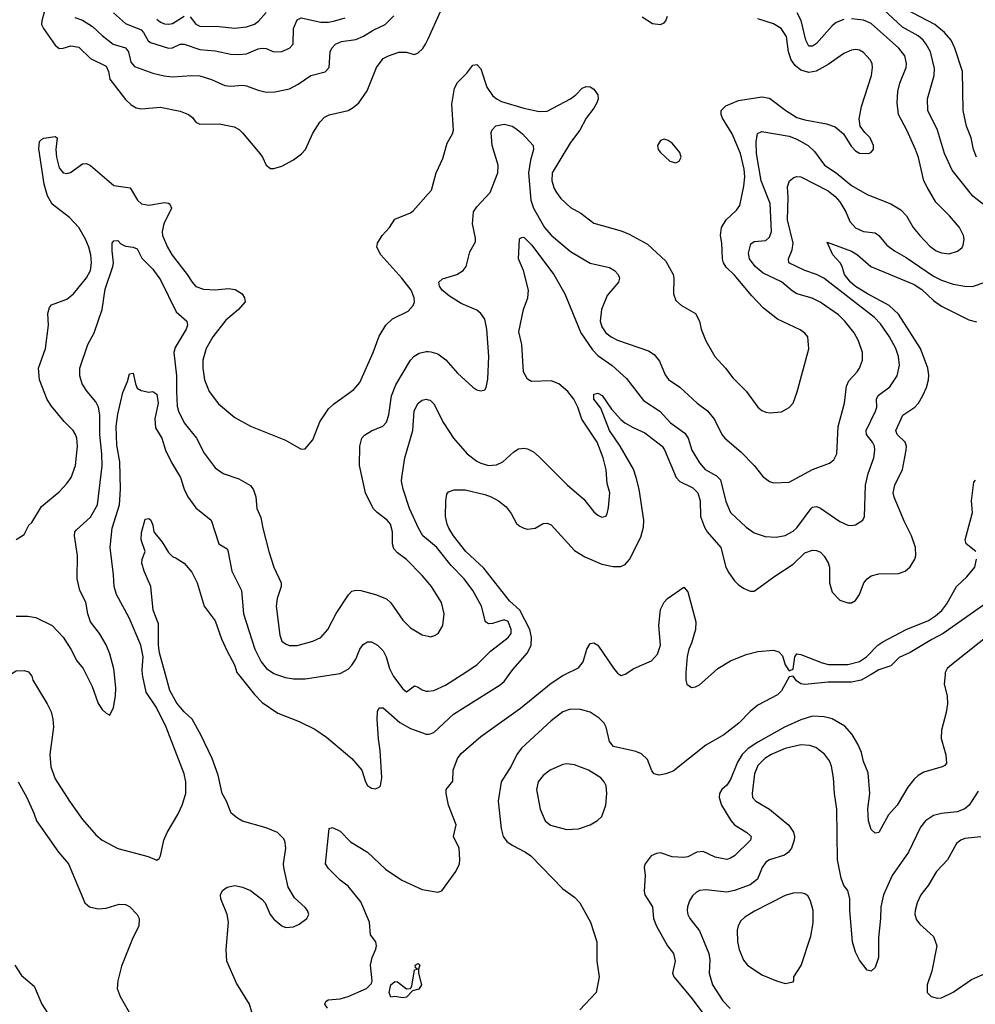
# Model space of a CAD drawing. Header units: inches. Extents: x 1305375 to 1407406, y 744550 to 841633.
# Tile 234 of 256: x 1347908 to 1352804, y 818310 to 823355. Entities that reach past the tile are written whole.
import ezdxf

# ---------------------------------------------------------------- set-up
doc = ezdxf.new("R2010")
doc.units = ezdxf.units.IN
doc.header["$MEASUREMENT"] = 0
for name, color, linetype in [('B3841', 7, 'Continuous'), ('B3842', 7, 'Continuous'), ('B3851', 7, 'Continuous'), ('B3852', 7, 'Continuous')]:
    doc.layers.add(name, color=color, linetype=linetype)

msp = doc.modelspace()

# ---------------------------------------------------------------- linework, layer by layer
at = {"layer": 'B3841', "color": 5}
for points, elevation in [([(1347962.5, 820000), (1347970, 819990.5), (1347975.2, 819970), (1348048.9, 819850), (1348068.4, 819808.4), (1348078, 819770), (1348080.2, 819730), (1348061.5, 819590), (1348067.1, 819527.1), (1348090, 819464.4), (1348162.7, 819350), (1348230, 819256), (1348298.7, 819178.7), (1348330, 819150.3), (1348410, 819108.7), (1348566.3, 819066.3), (1348610, 819047.7), (1348623.2, 819056.8), (1348629.6, 819070.4), (1348646.6, 819150), (1348663, 819190), (1348718.2, 819281.8), (1348739.6, 819330), (1348758.4, 819390), (1348758.9, 819450), (1348751, 819490), (1348658.2, 819730), (1348609.1, 819830), (1348555.4, 819910), (1348538.4, 819990), (1348537.6, 820000)], 1240), ([(1348248.7, 820000), (1348279.1, 819939.1), (1348310, 819851), (1348330, 819821), (1348350, 819802), (1348370, 819792), (1348389, 819830), (1348398, 819890), (1348400.5, 819930), (1348393, 820000)], 1260), ([(1349096.3, 818270), (1349086, 818310), (1349018.5, 818418.5), (1348969.8, 818530), (1348965.8, 818590), (1348978, 818730), (1348970.4, 818770.4), (1348938.5, 818850), (1348937.2, 818870), (1348947.1, 818892.9), (1348970, 818910.3), (1349010, 818918.6), (1349050, 818910.2), (1349090, 818892.6), (1349148.8, 818848.8), (1349165.5, 818830), (1349191.3, 818770), (1349210, 818746.5), (1349250, 818711.8), (1349270, 818703.6), (1349310, 818706.3), (1349340, 818720), (1349379.6, 818750), (1349389.6, 818770), (1349383, 818790), (1349370, 818805.6), (1349315.1, 818855.1), (1349283.1, 818910), (1349261, 819010), (1349259.5, 819030), (1349272.1, 819110), (1349266.6, 819146.6), (1349259.9, 819159.9), (1349228.4, 819190), (1349170, 819213.8), (1349050, 819249), (1349023, 819263), (1348991.6, 819290), (1348967, 819350), (1348944.5, 819390), (1348924.3, 819484.3), (1348893.6, 819570), (1348836, 819690), (1348790.7, 819770.7), (1348750, 819809), (1348713.5, 819853.5), (1348677.8, 819917.8), (1348654.5, 820000)], 1220), ([(1349029, 820000), (1349110, 819897.8), (1349150, 819856.9), (1349230, 819802), (1349339.4, 819759.4), (1349419.1, 819719.1), (1349479, 819679), (1349608.6, 819568.6), (1349660.4, 819510), (1349679.3, 819450), (1349690, 819430.8), (1349710, 819418), (1349730, 819413.4), (1349750, 819422), (1349757, 819430), (1349763.5, 819470), (1349755.3, 819610), (1349746.1, 819670), (1349739, 819770), (1349741.2, 819810), (1349750, 819828.4), (1349770, 819829), (1349854.6, 819754.6), (1349910, 819722.5), (1349990, 819694.6), (1350000, 819694.8)], 1220), ([(1349223.7, 820000), (1349270, 819984.6), (1349310, 819978), (1349370, 819977.5), (1349515.6, 820000)], 1240), ([(1349817.7, 820000), (1349822.9, 819990), (1349870, 819927), (1349890, 819910.6), (1349930, 819941), (1349950, 819935.5), (1349970, 819921.6), (1349990, 819914.4), (1350000, 819915)], 1240), ([(1347900.7, 819450), (1347944.3, 819370), (1347980.2, 819290), (1347993.2, 819250), (1348106.4, 819090), (1348157.1, 819030), (1348242, 818830), (1348264.9, 818810), (1348310, 818799.6), (1348350, 818802.3), (1348417.8, 818822.2), (1348450, 818820.9), (1348470.2, 818810.2), (1348510.2, 818770), (1348519.6, 818750), (1348518, 818710), (1348488, 818650), (1348430, 818505.2), (1348410.3, 818430), (1348407.6, 818390), (1348422.3, 818350), (1348470, 818266)], 1220), ([(1349484.3, 818290), (1349471.9, 818310), (1349475.6, 818324.4), (1349487.8, 818332.2), (1349550, 818338), (1349590, 818350.2), (1349684, 818390), (1349710, 818417.1), (1349713.7, 818430), (1349705.3, 818510), (1349713.7, 818550), (1349731.8, 818591.8), (1349735.7, 818610), (1349731.6, 818630), (1349705.9, 818665.9), (1349699.2, 818730), (1349655.3, 818835.3), (1349590, 818914.6), (1349550, 818946.6), (1349490, 819004.9), (1349475, 819030), (1349494, 819210), (1349510, 819216.3), (1349550, 819196.1), (1349602.8, 819142.8), (1349689.1, 819090), (1349781.7, 819001.7), (1349865.4, 818945.4), (1349970, 818898.3), (1350000, 818893.3)], 1180), ([(1347882.3, 818510), (1347916.9, 818456.9), (1347982.2, 818402.2), (1348021.3, 818310), (1348098.2, 818190)], 1180)]:
    msp.add_lwpolyline(points, dxfattribs=dict(at, elevation=elevation))
at = {"layer": 'B3841', "color": 5, "elevation": 1160}
msp.add_lwpolyline([(1349870, 818342.3), (1349830.4, 818349.6), (1349810, 818346), (1349801.1, 818370), (1349809.4, 818410), (1349830, 818426.7), (1349844.1, 818424.1), (1349890, 818388.4), (1349909.6, 818390.4), (1349917, 818403), (1349930, 818486), (1349946, 818490), (1349936.4, 818496.4), (1349934, 818510), (1349950, 818519.1), (1349958, 818510), (1349950.3, 818490), (1349951.3, 818470), (1349965.8, 818410), (1349952.8, 818387.2), (1349920.7, 818379.3), (1349890, 818345.7)], close=True, dxfattribs=at)
at = {"layer": 'B3842', "color": 5}
for points, elevation in [([(1348034, 823394), (1348020.9, 823350), (1348020.3, 823330), (1348029.2, 823310), (1348090, 823224.4), (1348110, 823207.4), (1348130, 823208.8), (1348170, 823221.1), (1348210, 823213.9), (1348270, 823156.3), (1348350, 823116.3), (1348362.5, 823090), (1348370.2, 823050), (1348450, 822946.9), (1348478.3, 822918.2), (1348504.4, 822904.4), (1348530, 822898.5), (1348630, 822906.7), (1348730, 822886.9), (1348772.7, 822870), (1348793.7, 822853.7), (1348810.2, 822830.3), (1348830, 822819.5), (1348930, 822822.3), (1349006.8, 822806.8), (1349032.7, 822792.7), (1349050, 822775.8), (1349137.6, 822670), (1349152.2, 822650), (1349170.4, 822610.4), (1349193.4, 822593.4), (1349210, 822593), (1349250, 822605.5), (1349310, 822637), (1349351.8, 822668.2), (1349372.6, 822690), (1349410, 822774.4), (1349445.4, 822830), (1349470, 822855.6), (1349492.8, 822867.2), (1349590, 822890.3), (1349615.4, 822904.6), (1349645.1, 822930), (1349688.4, 822990), (1349735.1, 823110), (1349770, 823155.6), (1349797, 823170), (1349850, 823188.2), (1349888.2, 823188.2), (1349930, 823176.9), (1349950, 823185.4), (1349972.6, 823207.4), (1349987.5, 823230), (1350000, 823257.4)], 1320), ([(1348190, 823365.7), (1348230, 823352.6), (1348280.8, 823320.8), (1348330, 823273.5), (1348386.9, 823230), (1348450.5, 823210.5), (1348466.1, 823190), (1348476.9, 823136.9), (1348495.7, 823115.7), (1348590, 823082), (1348648.2, 823068.2), (1348690, 823062), (1348790, 823068.5), (1348830, 823066.8), (1348890, 823048.4), (1348958.8, 823018.8), (1348990, 823014.5), (1349050, 823019.7), (1349070, 823017.2), (1349130, 822994), (1349170, 822984.6), (1349214.9, 822985.1), (1349290, 823000.9), (1349335.3, 823024.7), (1349399.6, 823070), (1349472, 823088), (1349492.9, 823110), (1349498.5, 823190), (1349507.3, 823210), (1349525.1, 823230), (1349556, 823244), (1349630, 823253.6), (1349669.9, 823270.1), (1349718.5, 823301.5), (1349780.4, 823330), (1349825.4, 823374.6)], 1340), ([(1348389.1, 823390), (1348450, 823335.6), (1348530, 823302.6), (1348542.1, 823290), (1348566.6, 823246.6), (1348577.7, 823237.7), (1348670, 823209.4), (1348690, 823211.7), (1348730, 823229.4), (1348750, 823230.1), (1348830, 823203.1), (1348910, 823195.5), (1348990, 823178.5), (1349030, 823176.3), (1349070, 823180.9), (1349130, 823206.5), (1349150, 823210.2), (1349170, 823207.3), (1349210, 823191.1), (1349250, 823192.9), (1349290.5, 823209.5), (1349308.7, 823230), (1349309.9, 823310), (1349330, 823354.3), (1349350, 823364.7), (1349450, 823343), (1349490, 823342.8), (1349521.6, 823350), (1349574.6, 823365.4)], 1360), ([(1348610, 823357.7), (1348630, 823341.9), (1348650, 823334), (1348670, 823331.7), (1348690, 823335.9), (1348750, 823373.9)], 1380), ([(1348781.5, 823370), (1348810, 823331.7), (1348830, 823322.8), (1348930, 823319.6), (1349010, 823311.4), (1349070, 823318.6), (1349110, 823331.9), (1349131.8, 823348.2), (1349170, 823392)], 1380), ([(1347890, 820692), (1347930, 820718), (1347955.1, 820764.9), (1347970, 820778.8), (1348019.5, 820860.5), (1348110, 820935.3), (1348150, 820978.7), (1348172, 821010), (1348193.8, 821070), (1348204.6, 821170), (1348200.8, 821210), (1348194, 821230), (1348181.7, 821250), (1348136.1, 821296.1), (1348070, 821374.7), (1348048.4, 821408.4), (1348008.9, 821510), (1348003.8, 821570), (1348040.4, 821670), (1348055.4, 821790), (1348051.3, 821850), (1348059.8, 821880.3), (1348070, 821894.9), (1348150, 821922.6), (1348184.2, 821950), (1348250, 822032.8), (1348269.8, 822070), (1348276.5, 822110), (1348272.8, 822150), (1348262.4, 822190), (1348245.7, 822230), (1348210.8, 822290), (1348162.2, 822342.2), (1348074.9, 822410), (1348050, 822452), (1348032.6, 822512.6), (1348005.8, 822694.2), (1348009.7, 822730.3), (1348018.9, 822741.1), (1348031.7, 822748.3), (1348090, 822756), (1348100.5, 822750), (1348093.5, 822690), (1348096.4, 822650), (1348110, 822595.8), (1348130, 822570.2), (1348150, 822566.4), (1348168, 822572), (1348230, 822615.8), (1348250, 822618.4), (1348270, 822608), (1348390, 822505.3), (1348473.5, 822493.5), (1348511.1, 822431.1), (1348531.2, 822411.2), (1348570, 822405.4), (1348650, 822418.5), (1348670, 822415.9), (1348677.7, 822410), (1348685, 822390), (1348646.1, 822310), (1348637, 822270), (1348639.1, 822250), (1348665.1, 822190), (1348689.1, 822149.1), (1348766, 822050), (1348791.6, 822010), (1348810, 821988.1), (1348850, 821975), (1348910, 821971.5), (1348978, 821978), (1349012.2, 821972.2), (1349047.3, 821950), (1349058.8, 821930), (1349062.8, 821910), (1349029.1, 821870), (1348964.4, 821815.6), (1348896.9, 821730), (1348862.6, 821670), (1348846.4, 821610), (1348845.4, 821570), (1348855.2, 821510), (1348878, 821450), (1348926.1, 821386.1), (1349010, 821316.5), (1349090, 821272.9), (1349270, 821200.4), (1349350, 821154.8), (1349370, 821156), (1349410, 821202.8), (1349445.9, 821294.1), (1349490, 821360.3), (1349515, 821385), (1349620, 821460), (1349650, 821495.8), (1349719.3, 821650), (1349750, 821733), (1349784, 821790), (1349818.2, 821821.8), (1349897.7, 821862.3), (1349923.5, 821890), (1349929.7, 821910), (1349928.7, 821930), (1349914, 821970), (1349866.3, 822030), (1349757.3, 822150), (1349737.4, 822190), (1349740.5, 822210), (1349765.1, 822250), (1349802.4, 822290), (1349830, 822332.7), (1349910, 822366.4), (1349923.7, 822376.3), (1350000, 822462.5)], 1280), ([(1348393, 820000), (1348390, 820028.7), (1348370, 820105.2), (1348350, 820152), (1348317.2, 820210), (1348271.1, 820270), (1348257.4, 820310), (1348246.9, 820370), (1348216.1, 820430), (1348203.1, 820490), (1348203.5, 820610), (1348188.8, 820710), (1348191.1, 820730), (1348199, 820741), (1348270, 820806.5), (1348306, 820870), (1348330.4, 821069.6), (1348329.4, 821130), (1348318.2, 821230), (1348318.4, 821330), (1348311.7, 821370), (1348297.2, 821397.2), (1348253.3, 821450), (1348227.3, 821490), (1348215.1, 821530), (1348215.8, 821570), (1348256.4, 821690), (1348289.2, 821750.8), (1348330.4, 821869.6), (1348346.4, 821973.6), (1348385.8, 822090), (1348388.8, 822110), (1348381.4, 822170), (1348382.4, 822210), (1348390, 822222), (1348410, 822223), (1348426.6, 822206.6), (1348450, 822194), (1348490, 822188.8), (1348510, 822181.6), (1348533.7, 822133.7), (1348590, 822076.9), (1348630, 822022.3), (1348710, 821857.4), (1348764.4, 821810), (1348767.7, 821790), (1348760.7, 821770), (1348704.2, 821675.8), (1348697.6, 821650), (1348711.8, 821530), (1348711, 821450), (1348715.1, 821375.1), (1348720.9, 821350), (1348751.1, 821290), (1348813.8, 821210), (1348853.6, 821133.6), (1348910, 821059.5), (1348950, 821029), (1349030, 821003.1), (1349090, 820968), (1349106.3, 820946.3), (1349117.4, 820910), (1349122.6, 820850), (1349143.6, 820803.6), (1349152.9, 820750), (1349184, 820630), (1349209.1, 820550), (1349248.1, 820470), (1349248.2, 820450), (1349227.5, 820390), (1349222.3, 820350), (1349241.1, 820201.1), (1349251, 820171), (1349270, 820156.1), (1349288.7, 820148.7), (1349330, 820147.6), (1349409.4, 820170), (1349450, 820190.2), (1349486.6, 820230), (1349528.5, 820311.5), (1349591.5, 820408.5), (1349610, 820426), (1349630, 820432.4), (1349656, 820430), (1349730.8, 820410), (1349787.4, 820387.4), (1349810, 820367.7), (1349870, 820278.4), (1349910, 820239.5), (1349970, 820203.8), (1350000, 820195.7)], 1260), ([(1350000, 820470.6), (1349970, 820507.4), (1349890, 820589.8), (1349843.7, 820623.7), (1349824.4, 820644.4), (1349817.4, 820670), (1349818.5, 820730), (1349807.2, 820770), (1349790.9, 820790.9), (1349738.4, 820830), (1349719.3, 820850), (1349679.8, 820930), (1349648.7, 821071.3), (1349650.8, 821170), (1349661, 821210), (1349673.9, 821226.1), (1349710, 821248), (1349767.6, 821272.4), (1349786.5, 821293.5), (1349799.5, 821330), (1349813, 821427), (1349835.4, 821484.6), (1349910, 821610.4), (1349929.1, 821630.9), (1349953.9, 821646.1), (1349990, 821655.6), (1350000, 821655)], 1260), ([(1348537.6, 820000), (1348535.8, 820024.2), (1348539.8, 820090), (1348528.6, 820150), (1348468.4, 820290), (1348403.5, 820410), (1348392.3, 820450), (1348389, 820511), (1348371.4, 820650), (1348381.3, 820750), (1348419.2, 820870), (1348424.6, 820950), (1348421.7, 821090), (1348405, 821175), (1348401.3, 821270), (1348410, 821334), (1348435.9, 821444.1), (1348459.3, 821500.7), (1348470, 821541), (1348490, 821544.7), (1348500.3, 821490), (1348510, 821466.8), (1348530, 821454.8), (1348570, 821446.8), (1348590, 821450.8), (1348610, 821436), (1348617.4, 821390), (1348600.2, 821310), (1348603.2, 821263.2), (1348636.5, 821210), (1348655.5, 821150), (1348685.4, 821085.4), (1348731.5, 821010), (1348750, 820948.7), (1348770, 820910.3), (1348810, 820853.8), (1348888.9, 820790), (1348927.9, 820670), (1348970, 820643.8), (1348974.4, 820634.4), (1348995, 820530), (1349044.4, 820430), (1349053.7, 820310), (1349111.7, 820130), (1349144.8, 820064.8), (1349172.6, 820030), (1349210, 820004.6), (1349223.7, 820000)], 1240), ([(1350000, 820687.9), (1349974, 820710), (1349950.8, 820750), (1349905.7, 820850), (1349872.9, 820950), (1349864, 820990), (1349865.1, 821010), (1349880.9, 821110), (1349921.7, 821250), (1349929.2, 821350.8), (1349949.7, 821390), (1349970, 821405.3), (1349990, 821410.3), (1350000, 821407.6)], 1240), ([(1348654.5, 820000), (1348623.3, 820110), (1348619, 820150), (1348619, 820259), (1348591.1, 820330), (1348579.1, 820450), (1348545, 820530), (1348534.2, 820570), (1348535.6, 820590), (1348551, 820630), (1348530.9, 820690), (1348532.1, 820727.9), (1348550, 820796), (1348570, 820799.5), (1348580.4, 820790), (1348590, 820764.7), (1348594.9, 820730), (1348638.5, 820678.5), (1348670, 820624.9), (1348690, 820604), (1348710, 820596.3), (1348750, 820570.5), (1348790, 820523.8), (1348816.2, 820470), (1348852.7, 820350), (1348910, 820274), (1348942.5, 820182.5), (1348970, 820119), (1349008.3, 820050), (1349021, 820010), (1349029, 820000)], 1220), ([(1347890, 820298), (1347950, 820299), (1347990, 820291.6), (1348074.4, 820250), (1348130, 820190.4), (1348170.3, 820130), (1348201.3, 820070), (1348233.7, 820030), (1348248.7, 820000)], 1260), ([(1349515.6, 820000), (1349550, 820005.3), (1349590, 820027.4), (1349610, 820047.4), (1349630, 820078.4), (1349650.9, 820130), (1349667.2, 820152.8), (1349690, 820166.3), (1349710, 820167.6), (1349741.1, 820150), (1349770, 820120.3), (1349784.5, 820090), (1349802.2, 820030), (1349817.7, 820000)], 1240), ([(1347858.9, 820000), (1347890, 820018.9), (1347930, 820020.9), (1347952.6, 820012.6), (1347962.5, 820000)], 1240)]:
    msp.add_lwpolyline(points, dxfattribs=dict(at, elevation=elevation))
at = {"layer": 'B3851', "color": 5}
for points, elevation in [([(1350000, 819915), (1350030, 819917), (1350090, 819944.7), (1350173.9, 820000)], 1240), ([(1350000, 819694.8), (1350010, 819695), (1350030, 819702.3), (1350130, 819796), (1350370, 819947.3), (1350390, 819964.3), (1350415.4, 820000)], 1220), ([(1350000, 818893.3), (1350050, 818885), (1350070, 818891.3), (1350142.9, 818990), (1350160.7, 819030), (1350163.1, 819050), (1350159.4, 819110), (1350130.8, 819170), (1350144.2, 819230), (1350104.9, 819330), (1350091.9, 819390), (1350092.9, 819410), (1350126.6, 819453.4), (1350128.6, 819510), (1350150, 819569.5), (1350170, 819594.5), (1350270, 819681.6), (1350473.3, 819826.7), (1350630, 819955.5), (1350690, 819995.1), (1350700.1, 820000)], 1180), ([(1352269.5, 820000), (1352218, 819970), (1352170, 819960.5), (1352050, 819960.4), (1351930, 819948.5), (1351910, 819952.7), (1351887.1, 819967.1), (1351870, 819991.8), (1351850, 819987.1), (1351810, 819916.2), (1351790, 819896.2), (1351690, 819842.3), (1351650.1, 819809.9), (1351591.9, 819750), (1351515.8, 819690), (1351422.5, 819637.5), (1351255.7, 819504.3), (1351218.4, 819490), (1351184.2, 819484.2), (1351158.2, 819490), (1351146.2, 819506.2), (1351124.8, 819564.8), (1351093.7, 819593.7), (1351064.7, 819604.7), (1350950, 819631.2), (1350930, 819656.4), (1350911.9, 819730), (1350901.9, 819750), (1350876.5, 819776.5), (1350830, 819806), (1350780.7, 819820.7), (1350730, 819822.4), (1350690, 819807.9), (1350630, 819762), (1350478.6, 819621.4), (1350455.5, 819590), (1350425, 819530), (1350374.5, 819450), (1350358.9, 819350), (1350374.5, 819210), (1350385.3, 819170), (1350404.3, 819144.3), (1350430, 819125.5), (1350499.3, 819090), (1350525.8, 819070), (1350690, 818901), (1350750, 818858.5), (1350776.8, 818830), (1350832.7, 818730), (1350864.1, 818630), (1350863.8, 818530), (1350876.9, 818450), (1350861.3, 818370), (1350778.2, 818281.8)], 1180), ([(1350980.3, 820000), (1350990, 819994.4), (1351004.7, 820000)], 1180), ([(1352648.4, 820000), (1352644.7, 819950), (1352660.2, 819890), (1352660.7, 819850), (1352654.7, 819805.3), (1352630, 819714), (1352628.6, 819671.4), (1352651.8, 819588.2), (1352655.4, 819544.6), (1352647, 819533), (1352633.9, 819526.1), (1352539.9, 819500.1), (1352510, 819482.4), (1352490, 819464.2), (1352457.7, 819422.3), (1352402.4, 819330), (1352359.5, 819280.5), (1352310, 819189.4), (1352290, 819186), (1352270, 819205.2), (1352256.8, 819250), (1352252.2, 819312.2), (1352263.9, 819390), (1352255.3, 819495.3), (1352230, 819554), (1352220.5, 819600.5), (1352202.1, 819642.1), (1352172, 819692), (1352134.5, 819734.5), (1352070, 819772.1), (1352030, 819782.3), (1351970, 819785.9), (1351910, 819767), (1351826.5, 819730), (1351690, 819653.7), (1351640.3, 819619.7), (1351610, 819589.1), (1351585.8, 819550), (1351550, 819461.1), (1351530, 819432.9), (1351504.7, 819410), (1351493.2, 819390), (1351491.1, 819370), (1351503.5, 819330), (1351551.1, 819251.1), (1351570.2, 819230), (1351633.7, 819190), (1351650, 819174.9), (1351654.6, 819170), (1351651.5, 819150), (1351570, 819070.9), (1351550, 819058.4), (1351530, 819052.5), (1351470, 819063.7), (1351410, 819092.4), (1351377.3, 819090), (1351330, 819065.8), (1351310, 819061.2), (1351250, 819066.2), (1351190, 819085.3), (1351170, 819082.3), (1351143.8, 819070), (1351112.2, 819030), (1351107.5, 819012.5), (1351111.5, 818970), (1351107.5, 818890), (1351111.2, 818870), (1351150.1, 818810), (1351155.3, 818750), (1351169.7, 818709.7), (1351227.2, 818610), (1351257.4, 818570), (1351266.5, 818530), (1351252.6, 818470), (1351259, 818450), (1351346.8, 818346.8), (1351415, 818255)], 1220), ([(1351320.7, 820000), (1351320.8, 819970), (1351326.2, 819950), (1351350, 819932.7), (1351370, 819936.3), (1351390, 819947.4), (1351450.1, 820000)], 1180), ([(1352818.9, 819401.1), (1352771.5, 819330), (1352750, 819312.2), (1352710, 819295.8), (1352630, 819288.1), (1352590, 819276.8), (1352548.5, 819250), (1352522.2, 819217.8), (1352462, 819090), (1352378.1, 818970), (1352334, 818870), (1352320.2, 818810), (1352318.6, 818750), (1352307.1, 818650), (1352308.4, 818550), (1352290, 818499), (1352270, 818479), (1352250, 818484), (1352210, 818535.1), (1352190, 818576), (1352174.8, 818630), (1352161.6, 818790), (1352160.9, 818850), (1352150, 818892.7), (1352130, 818919.3), (1352116.3, 818956.3), (1352097.4, 819050), (1352094, 819310), (1352082.5, 819390), (1352077.2, 819470), (1352067.4, 819530), (1352057.3, 819557.3), (1352031.5, 819591.5), (1351986.1, 819626.1), (1351956.3, 819636.3), (1351910, 819639.1), (1351830, 819620.6), (1351758, 819590), (1351724.5, 819570), (1351690, 819532.8), (1351672.1, 819490), (1351660.6, 819390), (1351662.8, 819370), (1351678.4, 819350), (1351750, 819309.3), (1351848.3, 819228.3), (1351871.5, 819191.5), (1351876.9, 819170), (1351876.3, 819150), (1351861.5, 819110), (1351847.1, 819090), (1351826.7, 819073.3), (1351750, 819050.6), (1351730, 819038.8), (1351710.9, 819010), (1351688.4, 818951.6), (1351650, 818922.5), (1351570, 818892.5), (1351530, 818884.1), (1351423.8, 818896.2), (1351390, 818892.1), (1351375, 818885), (1351354.1, 818865.9), (1351339.7, 818840.3), (1351329.1, 818810), (1351327.9, 818790), (1351330.3, 818770), (1351341.1, 818750), (1351390, 818686.4), (1351437.8, 818570), (1351443.2, 818536.8), (1351439.7, 818470), (1351457.8, 818410), (1351510, 818326.9), (1351548, 818288)], 1240), ([(1352831.3, 819168.7), (1352750, 819158.7), (1352729, 819151), (1352706.9, 819133.1), (1352660.8, 819050), (1352605.5, 818990), (1352561.8, 818918.2), (1352525, 818870), (1352505, 818830), (1352494.7, 818790), (1352494.3, 818770), (1352502.4, 818742.4), (1352519.9, 818719.9), (1352590, 818656.3), (1352605.7, 818610), (1352581.1, 818478.9), (1352557.1, 818410), (1352557.3, 818370), (1352578, 818350), (1352610, 818340.5), (1352630, 818343), (1352690, 818372.7), (1352783.3, 818436.7), (1352908.1, 818491.9)], 1260)]:
    msp.add_lwpolyline(points, dxfattribs=dict(at, elevation=elevation))
for points, elevation in [([(1350710, 819541.4), (1350690, 819538.3), (1350625.2, 819510), (1350590, 819482.4), (1350564.8, 819450), (1350555.3, 819410), (1350573.9, 819310), (1350600.2, 819250), (1350627.7, 819227.7), (1350710, 819205.3), (1350770, 819209.4), (1350830, 819229.2), (1350868.5, 819251.5), (1350890, 819272.2), (1350910.6, 819330), (1350915.2, 819390), (1350912.2, 819430), (1350902.2, 819450), (1350884.5, 819470), (1350822.6, 819510), (1350750, 819537.3)], 1220), ([(1351910, 818881.3), (1351870, 818879.1), (1351830, 818867.4), (1351672.5, 818787.5), (1351623.5, 818756.5), (1351602.4, 818737.6), (1351588.5, 818711.5), (1351584.2, 818690), (1351585.6, 818630), (1351594.4, 818590), (1351616.1, 818536.1), (1351637, 818510), (1351710, 818461.3), (1351784.7, 818430), (1351830, 818416.3), (1351870, 818424.7), (1351874, 818430), (1351874, 818450), (1351911.6, 818508.4), (1351960.9, 818659.1), (1351972.8, 818727.2), (1351973.6, 818790), (1351960, 818840), (1351944.8, 818864.8), (1351930, 818875.6)], 1260)]:
    msp.add_lwpolyline(points, close=True, dxfattribs=dict(at, elevation=elevation))
at = {"layer": 'B3852', "color": 5}
for points, elevation in [([(1352890, 822373.8), (1352790.9, 822450.9), (1352684.8, 822584.8), (1352645.4, 822670), (1352609.8, 822790), (1352560.6, 822890), (1352559.5, 822950), (1352592.2, 823070), (1352594.3, 823105.7), (1352573.7, 823190), (1352552.6, 823230), (1352536.3, 823250), (1352510, 823272.1), (1352430, 823317.5), (1352331.1, 823410)], 1240), ([(1352810.4, 822650.4), (1352795, 822690), (1352782.3, 822750), (1352758.2, 822810), (1352741.2, 822890), (1352738.8, 823090), (1352698.5, 823210), (1352679.9, 823250), (1352644.9, 823290), (1352595.4, 823330), (1352410, 823427.9)], 1220), ([(1350000, 823257.4), (1350063.4, 823396.6)], 1320), ([(1350000, 821655), (1350014, 821654), (1350050, 821642.8), (1350091.4, 821611.4), (1350150, 821544.2), (1350230, 821472.7), (1350250, 821459.1), (1350270, 821453.4), (1350290, 821458.8), (1350298, 821470), (1350306.6, 821513.4), (1350310.7, 821630), (1350300.7, 821770), (1350290, 821820.7), (1350271.1, 821850), (1350250, 821866), (1350170, 821900.3), (1350110, 821938), (1350072.8, 821970), (1350058, 821990), (1350054.5, 822010), (1350073.1, 822026.9), (1350146.6, 822050), (1350179.5, 822070), (1350195.8, 822090), (1350214.2, 822165.8), (1350243.5, 822216.5), (1350243.6, 822236.4), (1350228.1, 822310), (1350233.2, 822370), (1350250, 822396.9), (1350318.4, 822470), (1350358, 822570), (1350358.8, 822610), (1350329, 822710), (1350323.6, 822776.4), (1350328.6, 822791.4), (1350347.9, 822812.1), (1350390, 822819.1), (1350430, 822810.1), (1350450, 822798.3), (1350484.5, 822770), (1350539.1, 822710), (1350539.3, 822690), (1350524.8, 822635.2), (1350515.3, 822570), (1350525.8, 822430), (1350540.1, 822390), (1350595.8, 822290), (1350630, 822251), (1350730, 822166.6), (1350830, 822108.1), (1350930, 822084.9), (1350955.8, 822070), (1350973.1, 822050), (1350980.2, 822030), (1350974.9, 822010), (1350918.1, 821941.9), (1350887.8, 821870), (1350882.2, 821810), (1350890, 821781.3), (1350911.3, 821750), (1350937.4, 821730), (1350970, 821713.5), (1351130, 821658.6), (1351159, 821639), (1351186, 821606), (1351214.6, 821534.6), (1351231.9, 821511.9), (1351290, 821471.4), (1351378.7, 821390), (1351431.3, 821351.3), (1351466.7, 821306.7), (1351504.9, 821230), (1351520.8, 821210), (1351601.5, 821141.5), (1351670.3, 821070), (1351714.5, 821014.5), (1351750, 820988.4), (1351770, 820981.3), (1351850, 820984.9), (1351970, 821050.3), (1352057.4, 821082.6), (1352079.6, 821100.4), (1352094.7, 821130), (1352101.6, 821270), (1352133.8, 821390), (1352142.9, 821477.1), (1352155.2, 821504.8), (1352198.5, 821550), (1352211, 821570), (1352224.8, 821610), (1352225.1, 821650), (1352204.8, 821710), (1352183.8, 821750), (1352135.9, 821810), (1352102.4, 821842.4), (1352008.3, 821908.3), (1351968.1, 821928.1), (1351890, 821950.6), (1351865.5, 821965.5), (1351810, 822012.7), (1351715.9, 822055.9), (1351675.3, 822090), (1351645.9, 822130), (1351641.3, 822158.7), (1351653.8, 822206.2), (1351670, 822218.6), (1351730, 822223.9), (1351750, 822240.3), (1351759.2, 822270), (1351752.7, 822412.7), (1351706.4, 822530), (1351682.9, 822670), (1351681, 822730), (1351688.3, 822771.7), (1351710, 822782.8), (1351850, 822758.6), (1351890, 822742.2), (1351946.7, 822710), (1351979.9, 822679.9), (1352031.8, 822610), (1352090, 822570.7), (1352170, 822505), (1352250, 822458.9), (1352370, 822412.3), (1352421.2, 822381.2), (1352450.9, 822350.9), (1352486, 822290), (1352519.1, 822250), (1352570, 822194.3), (1352602.4, 822170), (1352630, 822160.2), (1352670, 822155.8), (1352711.6, 822168.4), (1352734, 822186), (1352741.1, 822198.9), (1352746.6, 822230), (1352743.5, 822250), (1352722, 822290), (1352672.1, 822350), (1352601, 822421), (1352556.8, 822496.8), (1352540.3, 822530), (1352511.7, 822648.3), (1352496.8, 822690), (1352452.8, 822790), (1352409.9, 822869.9), (1352404, 822930), (1352407, 822987), (1352416.2, 823030), (1352449.1, 823110), (1352450.5, 823130), (1352441.7, 823170), (1352412.3, 823210), (1352270, 823336.3), (1352230, 823352.7), (1352170, 823360.5)], 1260), ([(1350000, 822462.5), (1350017.6, 822482.4), (1350041.4, 822570), (1350075.6, 822644.4), (1350098.3, 822721.7), (1350124.7, 822770), (1350129.7, 822790), (1350122.3, 822922.3), (1350135.6, 823004.4), (1350150, 823032.7), (1350198.5, 823081.5), (1350230, 823122), (1350250, 823126.3), (1350270, 823103.1), (1350300.4, 823010), (1350330, 822967.2), (1350350, 822949.5), (1350375.4, 822935.4), (1350490, 822901.3), (1350570, 822884.8), (1350610, 822886.7), (1350730, 822950.2), (1350756.9, 822970), (1350790, 823004.9), (1350810, 823013.4), (1350830, 823012), (1350850, 822999.5), (1350870.2, 822970), (1350872.1, 822950), (1350865.2, 822930), (1350850, 822902.2), (1350810.2, 822850), (1350776.9, 822790), (1350730, 822726), (1350636.6, 822570), (1350633.7, 822530), (1350646, 822490), (1350657.3, 822470), (1350679.6, 822439.6), (1350730, 822392.9), (1350783.1, 822363.1), (1350850, 822313.1), (1350990, 822273.8), (1351030, 822256.9), (1351124.2, 822204.2), (1351218, 822118), (1351255.3, 822050), (1351259.5, 822030), (1351257.1, 821950), (1351270, 821916), (1351298.8, 821890), (1351370.5, 821850), (1351390, 821811), (1351399.5, 821770), (1351422.4, 821710), (1351468.5, 821630), (1351523.8, 821570), (1351560.5, 821520.5), (1351630, 821452.2), (1351690, 821370.4), (1351710, 821352.7), (1351730, 821343.8), (1351750, 821340.5), (1351810, 821345.5), (1351850, 821367.7), (1351870, 821390.7), (1351890.9, 821449.1), (1351951, 821669), (1351945.1, 821730), (1351929.7, 821749.7), (1351906, 821766), (1351790, 821821.4), (1351717.6, 821877.6), (1351659.5, 821939.5), (1351570, 822046.9), (1351527.9, 822087.9), (1351513.8, 822110), (1351507.8, 822130), (1351505.3, 822210), (1351497.6, 822250), (1351503.5, 822290), (1351527.6, 822330), (1351580.6, 822379.4), (1351596.9, 822403.1), (1351618.5, 822501.5), (1351622.2, 822550), (1351619.6, 822590), (1351600.4, 822670), (1351557.6, 822770), (1351508.5, 822850), (1351501.5, 822870), (1351501.8, 822890), (1351525.7, 822914.3), (1351590, 822940.7), (1351710, 822959.8), (1351750, 822953.9), (1351832.7, 822890), (1351890, 822854.6), (1351930, 822841.9), (1352041.6, 822821.6), (1352085.5, 822805.5), (1352128.5, 822770), (1352167.8, 822707.8), (1352190, 822683.8), (1352210.5, 822670.5), (1352258, 822670), (1352270, 822676), (1352281.2, 822690), (1352282, 822710), (1352265.1, 822750), (1352237.5, 822777.5), (1352213.6, 822810), (1352207.9, 822847.9), (1352221, 822910), (1352272.5, 823070), (1352277.6, 823110), (1352274.5, 823130), (1352264.4, 823150), (1352230, 823187.1), (1352210, 823198.7), (1352190, 823201.8), (1352170, 823199.8), (1352130, 823182.2), (1352050, 823126.3), (1351989, 823091), (1351950, 823084.9), (1351910, 823096.7), (1351880.5, 823120.5), (1351859.6, 823150), (1351847.3, 823190), (1351835.9, 823270), (1351808.7, 823310), (1351770, 823334.4), (1351690, 823359.9)], 1280), ([(1351097.6, 823370), (1351150, 823335.6), (1351190, 823330.3), (1351210, 823339.3), (1351218.7, 823350), (1351226.2, 823373.8)], 1320), ([(1352130, 823356.5), (1352090, 823340.2), (1352070, 823323.7), (1351990, 823233), (1351970, 823220.2), (1351950, 823219.8), (1351934.9, 823250), (1351911.9, 823351.9), (1351890.9, 823390)], 1260), ([(1350000, 821407.6), (1350010, 821404.9), (1350030, 821386), (1350079.2, 821290), (1350130.2, 821210), (1350200.7, 821130), (1350250, 821092.7), (1350270, 821082.2), (1350310, 821071), (1350350, 821073.6), (1350383.6, 821090), (1350439.5, 821140.5), (1350464.1, 821155.9), (1350490, 821160.3), (1350510, 821156.5), (1350540.4, 821140.4), (1350570, 821115.8), (1350712.5, 820972.5), (1350798.8, 820898.8), (1350850, 820833.4), (1350870, 820815.5), (1350890, 820805.5), (1350910, 820810.8), (1350917.1, 820822.9), (1350924.9, 820855.1), (1350931, 820930), (1350918, 820978), (1350911.9, 821048.1), (1350897.7, 821110), (1350866.4, 821190), (1350788.1, 821308.1), (1350767.3, 821370), (1350747.5, 821410), (1350716.3, 821450), (1350669.7, 821490), (1350630, 821503.8), (1350530, 821501), (1350510, 821513.6), (1350488.7, 821550), (1350479.8, 821690), (1350464.2, 821755.8), (1350488.2, 821870), (1350510.9, 821930), (1350514.2, 821970), (1350488.3, 822070), (1350463.9, 822130), (1350468.7, 822230), (1350470, 822234.8), (1350480.8, 822239.2), (1350490, 822240.3), (1350530, 822201.8), (1350644.1, 822050), (1350701.1, 821950), (1350781.9, 821750), (1350842.8, 821662.8), (1350870, 821635), (1350943, 821583), (1351017.1, 821517.1), (1351104, 821403.9), (1351187.3, 821350), (1351241.8, 821290), (1351316, 821236), (1351331.8, 821210), (1351352.1, 821150), (1351390, 821084), (1351419.6, 821050), (1351478.1, 821018.1), (1351497.4, 820997.4), (1351525.9, 820885.9), (1351550, 820830.4), (1351630, 820754.3), (1351670, 820726), (1351727.3, 820707.3), (1351783.2, 820703.2), (1351830, 820711.3), (1351870, 820734.2), (1351890, 820752.1), (1351962.4, 820850), (1351970, 820857.2), (1351990, 820861.1), (1352010, 820852.8), (1352110, 820783.6), (1352150, 820764.2), (1352170, 820762.6), (1352190, 820767.2), (1352227, 820790), (1352235.1, 820810), (1352241.6, 820970), (1352255.4, 821030), (1352284.2, 821110), (1352289, 821150), (1352286.3, 821170), (1352276.8, 821190), (1352246.6, 821230), (1352243.9, 821250), (1352293, 821350), (1352298.4, 821370), (1352298, 821410), (1352305.8, 821430), (1352366.5, 821473.5), (1352402.5, 821530), (1352414.7, 821585.3), (1352410.6, 821630), (1352396.1, 821670), (1352363.2, 821730), (1352317.1, 821797.1), (1352286.5, 821830), (1352028.1, 822030), (1351990, 822049.9), (1351930, 822069.9), (1351848.2, 822110), (1351846, 822130), (1351864.9, 822175.1), (1351869.9, 822210), (1351841.4, 822330), (1351844.8, 822444.8), (1351841.4, 822498.6), (1351850.9, 822529.1), (1351873.3, 822546.7), (1351890, 822551.6), (1351910, 822550.2), (1352050, 822478.1), (1352086.3, 822450), (1352110, 822421.5), (1352139.8, 822370), (1352161.3, 822321.3), (1352190, 822288), (1352230, 822269.3), (1352290, 822263.2), (1352310.1, 822250.1), (1352350, 822200.2), (1352390, 822170.2), (1352450, 822136.6), (1352590, 822041.2), (1352630, 822020.4), (1352690, 822000.5), (1352750, 821989.4), (1352790, 821988.5), (1352854.7, 822010)], 1240), ([(1350415.4, 820000), (1350434, 820026), (1350508.8, 820110), (1350528.8, 820150), (1350530.7, 820190), (1350522, 820230), (1350470.5, 820330), (1350416.7, 820376.7), (1350285.5, 820545.5), (1350192.9, 820630), (1350130, 820709.8), (1350107, 820750), (1350098.2, 820770), (1350089.8, 820810.2), (1350090.9, 820890), (1350096.9, 820923.1), (1350104.7, 820935.3), (1350134, 820946), (1350190, 820946), (1350290, 820922.9), (1350323.8, 820910), (1350361.6, 820890), (1350399.7, 820859.7), (1350425.5, 820825.5), (1350453.7, 820773.7), (1350470, 820759.6), (1350490, 820750.3), (1350510, 820745.2), (1350549, 820750), (1350590, 820773.1), (1350610, 820774.9), (1350630, 820767), (1350750, 820635.8), (1350803.4, 820603.4), (1350890, 820565.6), (1350947.5, 820552.5), (1350986.8, 820553.2), (1351010, 820563.6), (1351031.1, 820588.9), (1351090, 820703.8), (1351104.5, 820755.5), (1351105.9, 820790), (1351080.7, 820950), (1351066.7, 821010), (1351051.6, 821051.6), (1350983.9, 821170), (1350930, 821249.8), (1350884.3, 821364.3), (1350849.1, 821410), (1350850, 821437.1), (1350870, 821440.9), (1350891.6, 821430), (1350939.8, 821359.8), (1350986.9, 821306.9), (1351007.6, 821290), (1351050, 821265), (1351110, 821238.4), (1351198.5, 821170), (1351210.9, 821150.9), (1351270.2, 821010), (1351290, 820989.5), (1351356.9, 820956.9), (1351381.9, 820930), (1351394.3, 820890), (1351396, 820810), (1351415.6, 820755.6), (1351430.2, 820730), (1351499.4, 820650), (1351525.4, 820550), (1351540.4, 820520.4), (1351570, 820479.5), (1351590, 820459.5), (1351619.6, 820439.6), (1351650, 820426.7), (1351670, 820427), (1351776, 820504), (1351870, 820565.4), (1351930, 820623.5), (1351970, 820636.6), (1351990, 820635.3), (1352010, 820626.2), (1352030, 820606.3), (1352050, 820572), (1352056.3, 820550), (1352057.3, 820470), (1352070, 820422), (1352110, 820381.1), (1352150, 820366.4), (1352170, 820366.4), (1352190, 820379.3), (1352210, 820410.5), (1352233.1, 820470), (1352249.2, 820490.8), (1352270, 820504.7), (1352310, 820515), (1352410, 820517.3), (1352444.5, 820530), (1352470, 820552.2), (1352494.5, 820590), (1352498.7, 820610), (1352496.5, 820650), (1352476.5, 820710), (1352441.4, 820781.4), (1352388, 820908), (1352383.2, 820930), (1352391.3, 820970), (1352431.4, 821050), (1352449.9, 821150), (1352450.7, 821170), (1352444.8, 821190), (1352402.6, 821230), (1352396.8, 821250), (1352431.8, 821328.2), (1352494, 821370), (1352512.3, 821390), (1352535.2, 821430), (1352553.2, 821470), (1352564.2, 821510), (1352565.8, 821534.2), (1352560.5, 821570), (1352522.5, 821670), (1352410, 821846.9), (1352361.6, 821890), (1352251.3, 821950), (1352190, 821988), (1352164.1, 822010), (1352133.6, 822050), (1352122.2, 822090), (1352110.6, 822110), (1352074.4, 822150), (1352044.8, 822215.2), (1352170, 822168.9), (1352200.2, 822150), (1352267.7, 822090), (1352490, 821997.6), (1352530, 821972.3), (1352590, 821916.1), (1352630, 821886.5), (1352770, 821817.8), (1352810, 821806.5)], 1220), ([(1352805.6, 820630), (1352756, 820670), (1352752, 820690), (1352789.2, 820830), (1352783.7, 820890), (1352795.3, 820984.7), (1352804, 820996)], 1180), ([(1350173.9, 820000), (1350249.6, 820050), (1350320.2, 820119.8), (1350409.8, 820190), (1350425.3, 820210), (1350426.5, 820230), (1350410, 820271.4), (1350390, 820279.5), (1350330, 820260.7), (1350310, 820258.7), (1350294.3, 820270), (1350273, 820350), (1350229.8, 820430), (1350185.3, 820490), (1350118, 820558), (1350044.5, 820650), (1350000, 820687.9)], 1240), ([(1351450.1, 820000), (1351484.3, 820030), (1351548.8, 820070), (1351630, 820101.6), (1351690, 820117.3), (1351770, 820125), (1351796.6, 820116.6), (1351815.3, 820095.3), (1351830, 820048.7), (1351850, 820018), (1351870, 820026.4), (1351878.7, 820090), (1351890, 820105.5), (1351910, 820102.8), (1352019.1, 820059.1), (1352051, 820051), (1352150, 820050.6), (1352210, 820066.5), (1352246.1, 820090), (1352303.9, 820150), (1352330, 820167.5), (1352449.7, 820230), (1352563, 820277), (1352599.5, 820300.5), (1352631.5, 820328.5), (1352658.5, 820361.5), (1352707.4, 820450), (1352759.7, 820500.3), (1352801.1, 820550), (1352809.8, 820590)], 1180), ([(1350000, 820195.7), (1350010, 820193), (1350030, 820198), (1350052, 820210), (1350076.3, 820250), (1350082.7, 820310), (1350068.3, 820368.3), (1350016.8, 820450), (1350000, 820470.6)], 1260), ([(1351004.7, 820000), (1351010, 820002), (1351053.6, 820030), (1351144.2, 820070), (1351175.6, 820104.4), (1351190.4, 820150), (1351182.9, 820250), (1351190, 820332.7), (1351210, 820370.4), (1351226.6, 820390), (1351310, 820446.7), (1351330, 820422.8), (1351371.5, 820270), (1351370, 820229.5), (1351350, 820161.1), (1351335.8, 820130), (1351327.6, 820092.4), (1351320.7, 820010), (1351320.7, 820000)], 1180), ([(1352870, 820371.6), (1352639.2, 820210), (1352580.4, 820179.6), (1352470, 820112.2), (1352412.9, 820087.1), (1352370, 820043.7), (1352310, 820023.6), (1352269.5, 820000)], 1180), ([(1353137.7, 820000), (1353061.9, 820061.9), (1353049.4, 820089.4), (1353030, 820156.9), (1353012.5, 820190), (1352990, 820217), (1352970, 820229.9), (1352950, 820233.8), (1352923.1, 820230), (1352890, 820214.6), (1352680.8, 820050), (1352660.2, 820030), (1352649.1, 820010), (1352648.4, 820000)], 1220), ([(1350700.1, 820000), (1350770, 820033.8), (1350794.9, 820065.1), (1350813.7, 820130), (1350830, 820158.3), (1350850, 820161.6), (1350870, 820150.2), (1350950, 820031.7), (1350970, 820006), (1350980.3, 820000)], 1180)]:
    msp.add_lwpolyline(points, dxfattribs=dict(at, elevation=elevation))
at = {"layer": 'B3852', "color": 5, "elevation": 1320}
msp.add_lwpolyline([(1351210, 822743.6), (1351190, 822737), (1351174.9, 822710), (1351179.3, 822690), (1351190, 822674), (1351239.1, 822630), (1351270, 822621.7), (1351286.6, 822630), (1351296.9, 822650), (1351290, 822674), (1351250, 822722.9), (1351230, 822736.9)], close=True, dxfattribs=at)

doc.saveas('drawing.dxf')
